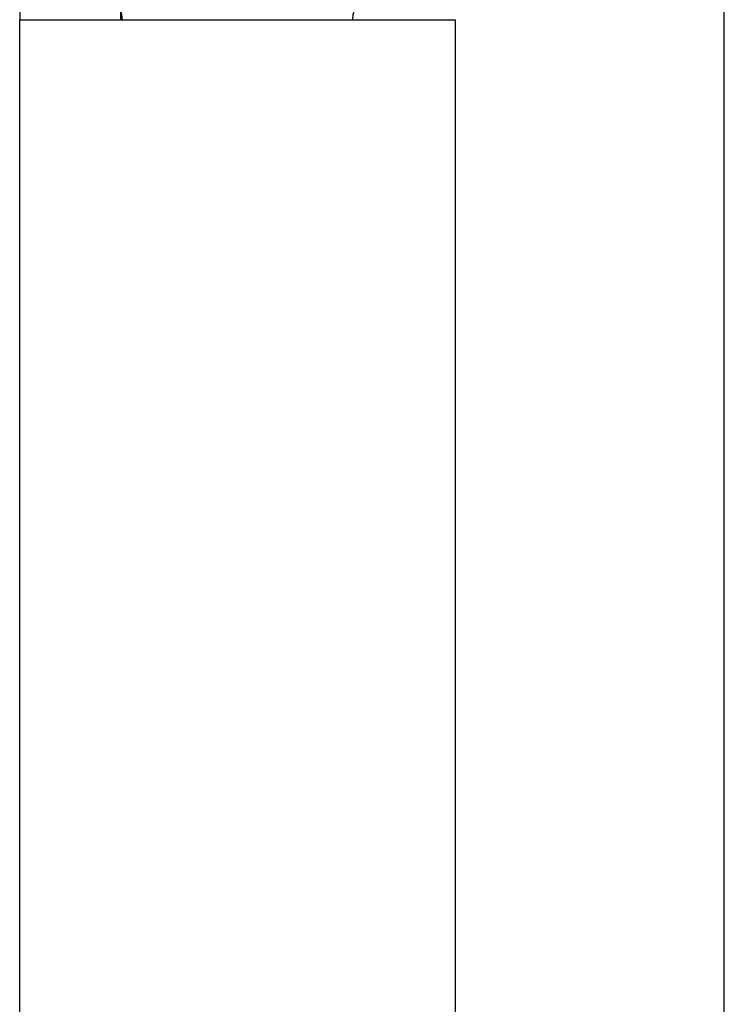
# Model space of a CAD drawing. Header units: inches. Extents: x 0 to 160, y -11 to 104.
# Tile 53 of 121: x 26.178 to 26.733, y 85.621 to 86.396. Entities that reach past the tile are written whole.
import ezdxf

# ---------------------------------------------------------------- set-up
doc = ezdxf.new("R2010")
doc.units = ezdxf.units.IN
doc.header["$LTSCALE"] = 9.614827
doc.header["$MEASUREMENT"] = 0
doc.layers.add('Visible Edges(ANSI)', color=7, linetype='Continuous', lineweight=25)

msp = doc.modelspace()

# ---------------------------------------------------------------- linework, layer by layer
at = {"layer": 'Visible Edges(ANSI)'}
for p, q in [((26.73297, 56.25289), (26.73297, 86.55555)), ((26.1785, 86.42291), (26.1785, 86.39569)), ((26.25803, 86.39569), (26.25803, 86.40293)), ((26.1785, 86.39569), (26.52121, 86.39569)), ((26.1785, 84.94965), (26.1785, 86.39569)), ((26.52121, 86.39569), (26.52121, 84.94965))]:
    msp.add_line(p, q, dxfattribs=at)
for centre, start, end in [((26.23386, 86.39445), 2.7895, 68.24184), ((26.46585, 86.39445), 111.75816, 177.2105)]:
    msp.add_arc(centre, 0.02562, start, end, dxfattribs=at)

doc.saveas('drawing.dxf')
